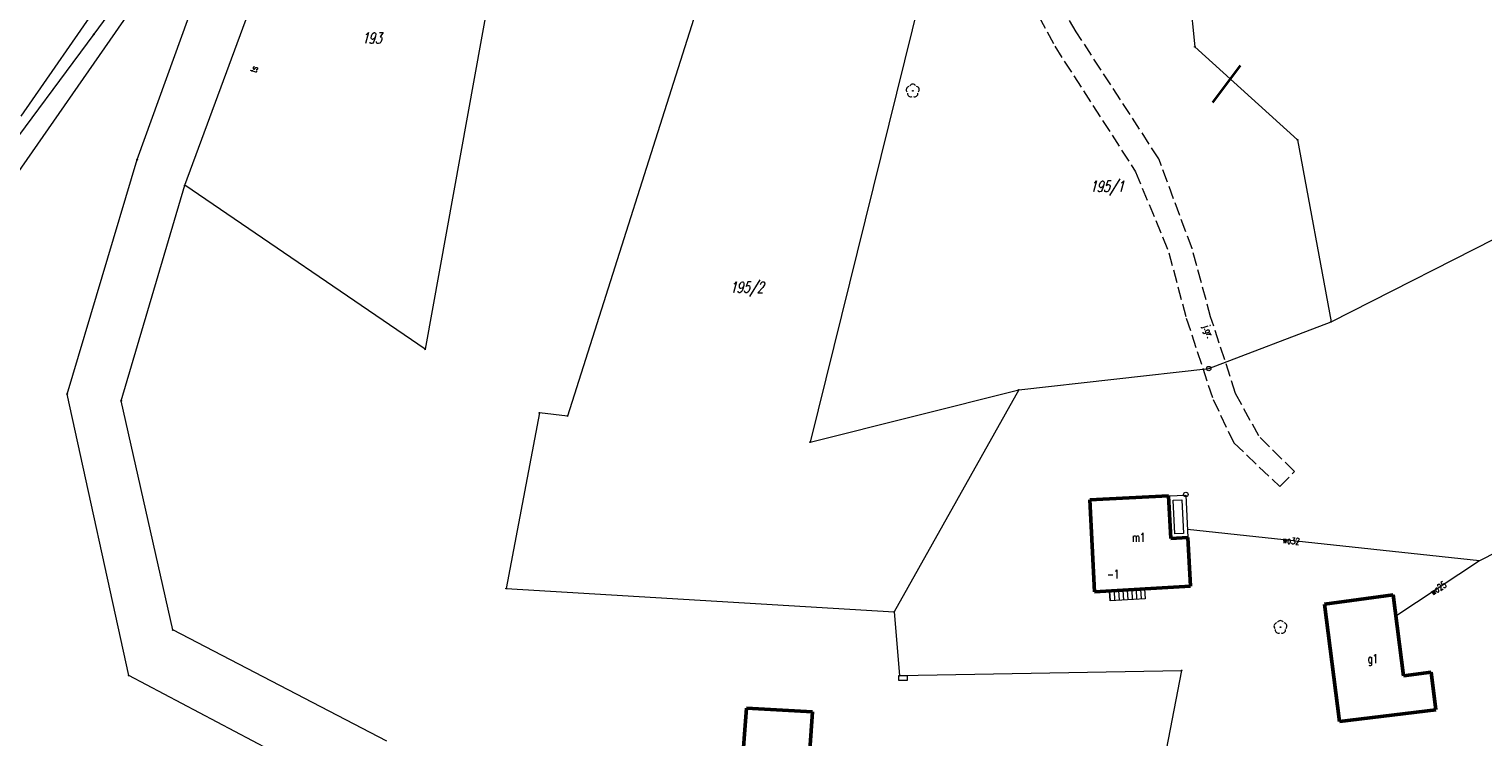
# Model space of a CAD drawing. Header units: metres. Extents: x 8389512 to 8390482, y 5507926 to 5510333.
# Tile 37 of 49: x 8390134 to 8390299, y 5509356 to 5509436. Entities that reach past the tile are written whole.
import ezdxf
from ezdxf.enums import TextEntityAlignment as Align

# ---------------------------------------------------------------- set-up
doc = ezdxf.new("R2010")
doc.units = ezdxf.units.M
doc.header["$MEASUREMENT"] = 0
for name, pattern in [('1', [0]), ('2_OTKJ', [2, 1.5, -0.5]), ('2_OTWP', [0]), ('3_EGBB03', [0]), ('3_EGBP', [1.5, 1, -0.5]), ('3_EGBS', [0]), ('3_EGBSG', [0]), ('3_EGBT', [0]), ('3_EGBU_A', [0]), ('4_SULO', [0]), ('4_SUWP', [0])]:
    doc.linetypes.add(name, pattern=pattern)
doc.layers.get('0').update_dxf_attribs({"color": 252, "linetype": 'CONTINUOUS', "lineweight": 100})
for name, color, linetype, lineweight in [('Dzialki', 252, '1', 18), ('EGBB_E_T_0', 252, 'CONTINUOUS', 20), ('EGBB_L_0', 252, '3_EGBU_A', 50), ('EGBC_E_T_1', 252, 'CONTINUOUS', 20), ('EGBC_L_1', 252, '3_EGBP', 18), ('EGBE_L_0', 252, '3_EGBT', 18), ('EGBE_L_3', 252, '3_EGBS', 18), ('EGBE_T_0', 252, 'CONTINUOUS', 18), ('Numery_dzialek', 252, 'CONTINUOUS', 13), ('OTK_E_T_0', 252, 'CONTINUOUS', 0), ('OTK_L_0', 252, '2_OTKJ', 18), ('OTW_L_0', 252, '2_OTWP', 18), ('OTZ_T_0', 252, 'CONTINUOUS', 18), ('P_SUE_T_4', 252, 'CONTINUOUS', 18), ('Punkty', 252, 'CONTINUOUS', 9), ('SUL_L_1', 252, '4_SULO', 35), ('SUTP_E_T_0', 252, 'CONTINUOUS', 0), ('SUWP_E_T_0', 5, 'CONTINUOUS', 0), ('SUWP_L_0', 5, '4_SUWP', 18)]:
    doc.layers.add(name, color=color, linetype=linetype, lineweight=lineweight)
doc.styles.get("Standard").update_dxf_attribs({"font": 'Simplex.SHX', "width": 0.75})

# ---------------------------------------------------------------- blocks, each defined once
blk = doc.blocks.new('GRO')
at = {"linetype": 'Continuous'}
blk.add_circle((0, 0), 0.045, dxfattribs=at)
blk = doc.blocks.new('GRT')
at = {"linetype": 'Continuous'}
blk.add_circle((0, 0), 0.25, dxfattribs=at)
blk = doc.blocks.new('2_OTZL')
at = {"linetype": 'Continuous'}
blk.add_circle((0, 0), 0.045, dxfattribs=at)
for centre, start, end in [((-0.36, 0.12), 102.1445, 221.86), ((0, 0.38), 30.1401, 149.8599), ((0.36, 0.12), 318.14, 77.8555), ((-0.22, -0.3), 174.1482, 293.8542), ((0.22, -0.3), 246.1458, 5.8518)]:
    blk.add_arc(centre, 0.375, start, end, dxfattribs=at)
blk = doc.blocks.new('3_EGBP12_01')
at = {"linetype": 'Continuous'}
blk.add_circle((0, 0), 0.25, dxfattribs=at)
blk = doc.blocks.new('4_SUES')
at = {"linetype": 'Continuous'}
for p, q in [((0.5, 0.25), (-0.5, 0.25)), ((-0.5, 0.25), (-0.5, -0.25)), ((0.5, -0.25), (0.5, 0.25)), ((-0.5, -0.25), (0.5, -0.25))]:
    blk.add_line(p, q, dxfattribs=at)

msp = doc.modelspace()

# ---------------------------------------------------------------- linework, layer by layer
at = {"layer": 'Dzialki'}
for p, q in [((8390116.66, 5509396.31), (8390159.22, 5509457.55)), ((8390157.88, 5509457.89), (8390141.5, 5509435.33)), ((8390264.1, 5509455.37), (8390266.29, 5509433.91)), ((8390188.85, 5509453.92), (8390179.03, 5509399.61)), ((8390238.4, 5509452.59), (8390222.68, 5509389.09)), ((8390146.4, 5509421.12), (8390156.78, 5509449.88)), ((8390214, 5509451.29), (8390195.17, 5509392.05)), ((8390151.8, 5509418.21), (8390162.9, 5509448.3)), ((8390141.5, 5509435.33), (8390129.19, 5509418.79)), ((8390266.29, 5509433.91), (8390277.94, 5509423.37)), ((8390277.94, 5509423.37), (8390281.74, 5509402.72)), ((8390138.46, 5509394.54), (8390146.4, 5509421.12)), ((8390281.74, 5509402.72), (8390314.2, 5509419.21)), ((8390144.59, 5509393.76), (8390151.8, 5509418.21)), ((8390179.03, 5509399.61), (8390151.8, 5509418.21)), ((8390267.87, 5509397.43), (8390281.74, 5509402.72)), ((8390246.34, 5509395.02), (8390267.87, 5509397.43)), ((8390145.44, 5509362.63), (8390138.46, 5509394.54)), ((8390222.68, 5509389.09), (8390246.34, 5509395.02)), ((8390246.34, 5509395.02), (8390232.2, 5509369.83)), ((8390150.45, 5509367.79), (8390144.59, 5509393.76)), ((8390191.99, 5509392.42), (8390188.22, 5509372.48)), ((8390195.17, 5509392.05), (8390191.99, 5509392.42)), ((8390188.22, 5509372.48), (8390232.2, 5509369.83)), ((8390232.2, 5509369.83), (8390232.81, 5509362.61)), ((8390174.72, 5509355.17), (8390150.45, 5509367.79)), ((8390171.34, 5509348.96), (8390145.44, 5509362.63)), ((8390232.81, 5509362.61), (8390264.8, 5509363.19)), ((8390264.8, 5509363.19), (8390262.34, 5509350.57))]:
    msp.add_line(p, q, dxfattribs=at)
at = {"layer": 'EGBB_L_0', "linetype": '3_EGBU_A'}
for p, q in [((8390263.32, 5509382.98), (8390254.39, 5509382.53)), ((8390254.39, 5509382.53), (8390254.94, 5509372.1)), ((8390263.57, 5509378.16), (8390263.32, 5509382.98)), ((8390265.52, 5509378.26), (8390263.57, 5509378.16)), ((8390265.82, 5509372.76), (8390265.52, 5509378.26)), ((8390254.94, 5509372.1), (8390265.82, 5509372.76))]:
    msp.add_line(p, q, dxfattribs=at)
at = {"layer": 'EGBB_L_0', "linetype": '3_EGBB03'}
for p, q in [((8390288.78, 5509371.79), (8390281, 5509370.72)), ((8390289.95, 5509362.59), (8390288.78, 5509371.79)), ((8390281, 5509370.72), (8390282.7, 5509357.41)), ((8390293.08, 5509363.01), (8390289.95, 5509362.59)), ((8390293.6, 5509358.75), (8390293.08, 5509363.01)), ((8390215.48, 5509358.91), (8390214.66, 5509348.19)), ((8390222.97, 5509358.5), (8390215.48, 5509358.91)), ((8390222.17, 5509347.75), (8390222.97, 5509358.5)), ((8390282.7, 5509357.41), (8390293.6, 5509358.75))]:
    msp.add_line(p, q, dxfattribs=at)
at = {"layer": 'EGBC_L_1', "linetype": '3_EGBP'}
for p, q in [((8390254.39, 5509382.53), (8390263.32, 5509382.98)), ((8390254.94, 5509372.1), (8390254.39, 5509382.53)), ((8390263.32, 5509382.98), (8390263.57, 5509378.16)), ((8390263.57, 5509378.16), (8390265.52, 5509378.26)), ((8390265.52, 5509378.26), (8390265.82, 5509372.76)), ((8390265.82, 5509372.76), (8390254.94, 5509372.1))]:
    msp.add_line(p, q, dxfattribs=at)
at = {"layer": 'EGBE_L_0', "linetype": '3_EGBT'}
for p, q in [((8390263.32, 5509382.98), (8390265.28, 5509383.08)), ((8390263.57, 5509378.16), (8390263.32, 5509382.98)), ((8390263.85, 5509382.51), (8390264.81, 5509382.56)), ((8390264.04, 5509378.68), (8390263.85, 5509382.51)), ((8390264.81, 5509382.56), (8390265, 5509378.73)), ((8390265.28, 5509383.08), (8390265.52, 5509378.26)), ((8390265.52, 5509378.26), (8390263.57, 5509378.16)), ((8390265, 5509378.73), (8390264.04, 5509378.68))]:
    msp.add_line(p, q, dxfattribs=at)
at = {"layer": 'EGBE_L_3', "linetype": '3_EGBSG'}
msp.add_line((8390256.64, 5509372.2), (8390260.61, 5509372.44), dxfattribs=at)
at = {"layer": 'EGBE_L_3', "linetype": '3_EGBS'}
for p, q in [((8390259.63, 5509372.38), (8390259.7, 5509371.27)), ((8390260.13, 5509372.41), (8390260.2, 5509371.3)), ((8390260.61, 5509372.44), (8390260.68, 5509371.33)), ((8390256.64, 5509372.2), (8390256.71, 5509371.09)), ((8390256.7, 5509371.09), (8390256.64, 5509372.2)), ((8390260.68, 5509371.33), (8390256.7, 5509371.09)), ((8390257.14, 5509372.23), (8390257.21, 5509371.12)), ((8390257.64, 5509372.26), (8390257.71, 5509371.15)), ((8390258.14, 5509372.29), (8390258.2, 5509371.18)), ((8390258.64, 5509372.32), (8390258.7, 5509371.21)), ((8390259.14, 5509372.35), (8390259.2, 5509371.24))]:
    msp.add_line(p, q, dxfattribs=at)
at = {"layer": 'OTK_L_0', "linetype": '2_OTKJ'}
for p, q in [((8390252.86, 5509435.61), (8390248.22, 5509443.53)), ((8390245.77, 5509442.65), (8390250.42, 5509433.98)), ((8390262.22, 5509421.21), (8390252.86, 5509435.61)), ((8390250.42, 5509433.98), (8390259.58, 5509419.75)), ((8390265.98, 5509411.05), (8390262.22, 5509421.21)), ((8390259.58, 5509419.75), (8390263.36, 5509410.57)), ((8390263.36, 5509410.57), (8390265.32, 5509403.16)), ((8390268.09, 5509403.3), (8390265.98, 5509411.05)), ((8390265.32, 5509403.16), (8390268.36, 5509393.94)), ((8390270.92, 5509394.62), (8390268.09, 5509403.3)), ((8390268.36, 5509393.94), (8390270.71, 5509389.02)), ((8390273.54, 5509389.79), (8390270.92, 5509394.62)), ((8390270.71, 5509389.02), (8390275.94, 5509384.04)), ((8390277.59, 5509385.74), (8390273.54, 5509389.79)), ((8390275.94, 5509384.04), (8390277.59, 5509385.74))]:
    msp.add_line(p, q, dxfattribs=at)
at = {"layer": 'OTW_L_0', "linetype": '2_OTWP'}
msp.add_line((8390152.55, 5509453.99), (8390133.23, 5509426.06), dxfattribs=at)
at = {"layer": 'SUL_L_1', "linetype": '4_SULO'}
msp.add_line((8390271.44, 5509431.78), (8390268.3, 5509427.59), dxfattribs=at)
at = {"layer": 'SUWP_L_0', "linetype": '4_SUWP'}
for p, q in [((8390298.55, 5509375.61), (8390265.47, 5509379.18)), ((8390308.05, 5509380.51), (8390298.55, 5509375.61)), ((8390298.55, 5509375.61), (8390289.09, 5509369.34))]:
    msp.add_line(p, q, dxfattribs=at)

# ---------------------------------------------------------------- block references
at = {"layer": 'EGBE_T_0'}
msp.add_blockref('3_EGBP12_01', (8390265.28, 5509383.15), dxfattribs=at)
at = {"layer": 'OTZ_T_0'}
for p in [(8390234.32, 5509428.92), (8390276, 5509368.1)]:
    msp.add_blockref('2_OTZL', p, dxfattribs=at)
at = {"layer": 'P_SUE_T_4'}
msp.add_blockref('4_SUES', (8390233.21, 5509362.34), dxfattribs=at)
at = {"layer": 'Punkty'}
for name, p in [('GRO', (8390141.5, 5509435.33)), ('GRO', (8390266.29, 5509433.91)), ('GRO', (8390277.94, 5509423.37)), ('GRO', (8390146.4, 5509421.12)), ('GRO', (8390151.8, 5509418.21)), ('GRO', (8390281.74, 5509402.72)), ('GRO', (8390179.03, 5509399.61)), ('GRT', (8390267.87, 5509397.43)), ('GRO', (8390138.46, 5509394.54)), ('GRO', (8390144.59, 5509393.76)), ('GRO', (8390246.34, 5509395.02)), ('GRO', (8390191.99, 5509392.42)), ('GRO', (8390195.17, 5509392.05)), ('GRO', (8390222.68, 5509389.09)), ('GRO', (8390188.22, 5509372.48)), ('GRO', (8390232.2, 5509369.83)), ('GRO', (8390150.45, 5509367.79)), ('GRO', (8390145.44, 5509362.63)), ('GRO', (8390232.81, 5509362.61)), ('GRO', (8390264.8, 5509363.19))]:
    msp.add_blockref(name, p, dxfattribs=at)

# ---------------------------------------------------------------- texts
at = {"layer": 'EGBB_E_T_0', "width": 0.7}
for s, p in [('m1', (8390259.18, 5509377.8)), ('g1', (8390285.89, 5509364.04))]:
    msp.add_text(s, height=1, dxfattribs=at).set_placement(p)
at = {"layer": 'EGBC_E_T_1', "width": 0.7}
msp.add_text('-1', height=1, dxfattribs=at).set_placement((8390257.05, 5509374.12), align=Align.MIDDLE)
at = {"layer": 'Numery_dzialek', "oblique": 15, "width": 0.7}
for s, p in [('193', (8390171.86, 5509435.53)), ('195/1', (8390254.41, 5509418.71)), ('195/2', (8390213.59, 5509407.27))]:
    msp.add_text(s, height=1.25, dxfattribs=at).set_placement(p, align=Align.TOP_LEFT)
at = {"layer": 'OTK_E_T_0', "lineweight": 9, "width": 0.7}
msp.add_text('j.gr.', height=0.75, rotation=288.2483, dxfattribs=at).set_placement((8390267.75, 5509401.59), align=Align.MIDDLE)
at = {"layer": 'SUTP_E_T_0', "lineweight": 9, "width": 0.7}
msp.add_text('ts', height=0.75, rotation=75.1693, dxfattribs=at).set_placement((8390159.64, 5509431.37), align=Align.MIDDLE)
at = {"layer": 'SUWP_E_T_0', "lineweight": 9, "width": 0.7}
for s, rotation, p in [('wo32', 353.8324, (8390277.22, 5509377.92)), ('wo25', 33.5575, (8390293.89, 5509372.52))]:
    msp.add_text(s, height=0.75, rotation=rotation, dxfattribs=at).set_placement(p, align=Align.MIDDLE)

doc.saveas('drawing.dxf')
